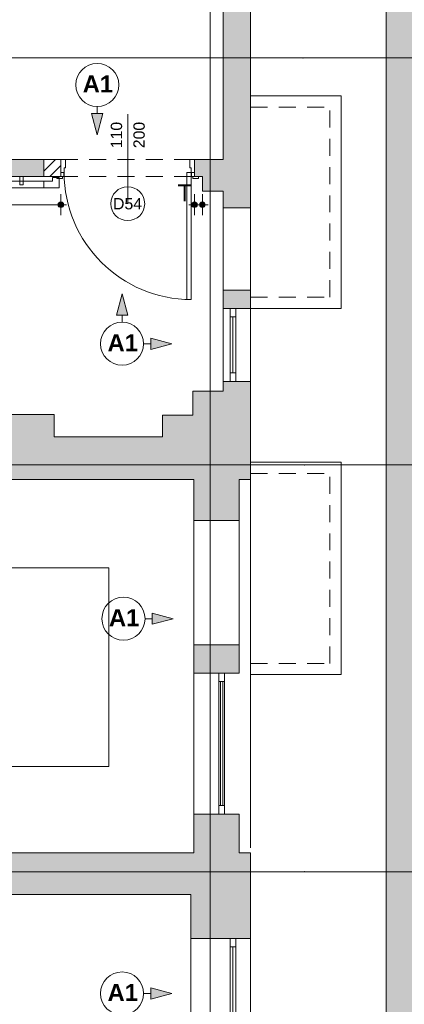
# Paper-space layout 'A-48 WYKOŃCZENIA ŚCIAN - PIĘTRO 3' of a CAD drawing. Header units: millimetres. Extents: x 0 to 500, y 0 to 350.
# Tile 14 of 17: x 407 to 441, y 123 to 211. Entities that reach past the tile are written whole.
import ezdxf
from ezdxf.xclip import XClip

# ---------------------------------------------------------------- set-up
doc = ezdxf.new("R2010")
doc.units = ezdxf.units.MM
doc.header["$MEASUREMENT"] = 0
doc.header["$XCLIPFRAME"] = 0
for name, pattern in [('DASHDOTX2', [1000, 500, -250, 0, -250]), ('Przer. długie kreski', [2.5, 1.5, -1]), ('PRZERYWANA_DU_A', [550, 350, -200])]:
    doc.linetypes.add(name, pattern=pattern)
for name, color, linetype, lineweight in [('0_Nr_pióra__2', 8, 'Continuous', 13), ('A__OKŁADZINY ŚCIAN_Nr_pióra__1', 7, 'Continuous', 20), ('A_ściany proj_Nr_pióra__1', 7, 'Continuous', 20), ('A_ściany_Nr_pióra__1', 7, 'Continuous', 20), ('Drzwi Archicad_Nr_pióra__3', 252, 'Continuous', 13), ('Znaczniki drzwi Archicada_Nr_pióra__3', 252, 'Continuous', 13)]:
    doc.layers.add(name, color=color, linetype=linetype, lineweight=lineweight)
for name, color, linetype in [('A__OKŁADZINY ŚCIAN', 7, 'Continuous'), ('A_podrys', 7, 'Continuous'), ('A_ściany', 7, 'Continuous'), ('A_ściany proj', 7, 'Continuous')]:
    doc.layers.add(name, color=color, linetype=linetype)
for name, color, linetype, lineweight, true_color in [('A__OKŁADZINY ŚCIAN_Nr_pióra__7', 7, 'Continuous', 18, 0x171717), ('A_osie_Nr_pióra__16', 7, 'Continuous', 5, 0x0f0f0f), ('A_schody_Nr_pióra__4', 7, 'Continuous', 18, 0x4b4b4b), ('A_ściany_Nr_pióra__10', 7, 'Continuous', 13, 0x4b4b4b), ('A_ściany_Nr_pióra__19', 7, 'Continuous', 5, 0x191919), ('AR ODBOJOPORĘCZ_Nr_pióra__10', 7, 'Continuous', 13, 0x4b4b4b), ('Okna Archicada_Nr_pióra__19', 7, 'Continuous', 5, 0x191919)]:
    doc.layers.add(name, color=color, linetype=linetype, lineweight=lineweight, true_color=true_color)
doc.styles.add('STYL_AUTOMATYCZNY_3', font='arial.ttf')
doc.styles.add('STYL_AUTOMATYCZNY_4', font='arial.ttf')
doc.styles.add('STYL_AUTOMATYCZNY_5', font='arial.ttf')

# ---------------------------------------------------------------- blocks, each defined once
blk = doc.blocks.new('Rysunek_1_1', base_point=(-1681.451, -273.895))
at = {"linetype": 'Continuous', "lineweight": 0, "true_color": 0x484848}
blk.add_hatch(color=251, dxfattribs=at).paths.add_polyline_path([(458.415, 313.99), (343.349, 313.99), (343.349, 268.99), (439.415, 268.99), (439.415, 110.18), (343.349, 110.18), (343.349, 105.18), (458.415, 105.18)])
at = {"layer": 'A__OKŁADZINY ŚCIAN', "linetype": 'Continuous', "lineweight": 0, "true_color": 0x000000}
for points in [[(413.874, 200.384), (414.374, 202.25), (413.374, 202.25)], [(416.069, 186.297), (415.569, 184.431), (416.569, 184.431)], [(420.472, 181.894), (418.606, 182.394), (418.606, 181.394)], [(420.594, 157.571), (418.728, 158.071), (418.728, 157.071)], [(420.472, 124.417), (418.606, 124.917), (418.606, 123.917)]]:
    blk.add_hatch(color=18, dxfattribs=at).paths.add_polyline_path(points)
at = {"layer": 'A__OKŁADZINY ŚCIAN', "linetype": 'Continuous', "lineweight": 0, "true_color": 0x171717}
for points in [[(410.415, 194.19), (410.434, 194.095), (410.488, 194.013), (410.569, 193.959), (410.665, 193.94), (410.76, 193.959), (410.841, 194.013), (410.896, 194.095), (410.915, 194.19), (410.896, 194.286), (410.841, 194.367), (410.76, 194.421), (410.665, 194.44), (410.569, 194.421), (410.488, 194.367), (410.434, 194.286)], [(422.215, 194.19), (422.234, 194.095), (422.288, 194.013), (422.369, 193.959), (422.465, 193.94), (422.56, 193.959), (422.641, 194.013), (422.696, 194.095), (422.715, 194.19), (422.696, 194.286), (422.641, 194.367), (422.56, 194.421), (422.465, 194.44), (422.369, 194.421), (422.288, 194.367), (422.234, 194.286)], [(422.915, 194.19), (422.934, 194.095), (422.988, 194.013), (423.069, 193.959), (423.165, 193.94), (423.26, 193.959), (423.341, 194.013), (423.396, 194.095), (423.415, 194.19), (423.396, 194.286), (423.341, 194.367), (423.26, 194.421), (423.165, 194.44), (423.069, 194.421), (422.988, 194.367), (422.934, 194.286)]]:
    blk.add_hatch(color=250, dxfattribs=at).paths.add_polyline_path(points)
at = {"layer": 'A_ściany', "linetype": 'Continuous', "lineweight": 0, "true_color": 0x000000}
for points in [[(425.015, 260.24), (425.015, 198.19), (427.415, 198.19), (427.415, 264.99)], [(372.695, 196.69), (409.165, 196.69), (409.165, 198.19), (372.695, 198.19)], [(422.465, 198.19), (422.465, 196.69), (423.165, 196.69), (423.165, 198.19)], [(423.165, 198.19), (423.165, 195.39), (427.415, 195.39), (427.415, 198.19)], [(427.415, 195.39), (425.015, 195.39), (425.015, 193.92), (426.115, 193.92), (427.415, 193.92)], [(426.115, 186.62), (425.015, 186.62), (425.015, 185.02), (427.415, 185.02), (427.415, 186.62)], [(425.015, 177.69), (427.415, 177.69), (427.415, 178.56), (425.015, 178.56)], [(422.315, 177.69), (422.315, 175.57), (427.415, 169.87), (427.415, 177.69)], [(410.075, 175.62), (404.975, 175.62), (404.975, 169.87), (410.075, 169.87)], [(422.315, 175.57), (419.645, 175.57), (419.645, 169.87), (427.415, 169.87)], [(419.645, 173.67), (410.075, 173.67), (410.075, 169.87), (419.645, 169.87)], [(422.395, 166.26), (423.695, 166.26), (426.415, 166.26), (426.415, 169.87), (422.395, 169.87)], [(422.395, 152.76), (426.415, 152.76), (426.415, 155.26), (423.695, 155.26), (422.395, 155.26)], [(422.395, 136.85), (426.415, 136.85), (426.415, 140.29), (422.395, 140.29)], [(388.405, 133.16), (422.135, 133.16), (427.415, 136.85), (388.405, 136.85)], [(422.135, 129.28), (427.415, 129.28), (427.415, 136.85), (422.135, 133.16)]]:
    blk.add_hatch(color=18, dxfattribs=at).paths.add_polyline_path(points)
at = {"layer": 'A_ściany proj', "linetype": 'Continuous', "lineweight": 0, "true_color": 0x000000}
h = blk.add_hatch(dxfattribs=at)
h.set_pattern_fill('bloczki_ceramiczne_0001', color=18, style=0, pattern_type=2)
h.set_pattern_definition([(45, (-1681.4506, -273.89464), (-0.49497475, 0.49497475), [])])
h.paths.add_polyline_path([(409.165, 196.69), (410.665, 196.69), (410.665, 198.19), (409.165, 198.19)])
at = {"layer": '0_Nr_pióra__2', "color": 8, "linetype": 'PRZERYWANA_DU_A', "lineweight": 13, "flags": 128}
blk.add_lwpolyline([(343.349, 110.18), (439.415, 110.18), (439.415, 268.99), (343.349, 268.99)], dxfattribs=at)
at = {"layer": 'A__OKŁADZINY ŚCIAN_Nr_pióra__1', "color": 7, "linetype": 'Continuous', "lineweight": 20}
for p, q in [((413.374, 202.25), (414.374, 202.25)), ((413.874, 200.384), (413.374, 202.25)), ((413.874, 202.884), (413.874, 202.25)), ((413.874, 200.384), (414.374, 202.25)), ((416.069, 186.297), (415.569, 184.431)), ((416.069, 186.297), (416.569, 184.431)), ((416.569, 184.431), (415.569, 184.431)), ((416.069, 183.797), (416.069, 184.431)), ((418.606, 181.394), (418.606, 182.394)), ((420.472, 181.894), (418.606, 182.394)), ((417.972, 181.894), (418.606, 181.894)), ((420.472, 181.894), (418.606, 181.394)), ((418.728, 157.071), (418.728, 158.071)), ((420.594, 157.571), (418.728, 158.071)), ((418.094, 157.571), (418.728, 157.571)), ((420.594, 157.571), (418.728, 157.071)), ((418.606, 123.917), (418.606, 124.917)), ((420.472, 124.417), (418.606, 124.917)), ((417.972, 124.417), (418.606, 124.417)), ((420.472, 124.417), (418.606, 123.917))]:
    blk.add_line(p, q, dxfattribs=at)
for centre in [(413.874, 204.787), (416.069, 181.894), (416.191, 157.571), (416.069, 124.417)]:
    blk.add_circle(centre, 1.903, dxfattribs=at)
at = {"layer": 'A__OKŁADZINY ŚCIAN_Nr_pióra__7', "color": 250, "linetype": 'Continuous', "lineweight": 18, "true_color": 0x171717}
for p, q in [((410.665, 194.44), (410.665, 195.128)), ((422.465, 194.44), (422.465, 195.128)), ((423.165, 194.44), (423.165, 195.128)), ((372.945, 194.19), (410.415, 194.19)), ((410.665, 193.253), (410.665, 193.94)), ((410.915, 194.19), (411.165, 194.19)), ((421.965, 194.19), (422.215, 194.19)), ((422.465, 193.253), (422.465, 193.94)), ((422.715, 194.19), (422.915, 194.19)), ((423.165, 193.253), (423.165, 193.94)), ((423.415, 194.19), (423.665, 194.19))]:
    blk.add_line(p, q, dxfattribs=at)
for centre in [(410.665, 194.19), (422.465, 194.19), (423.165, 194.19)]:
    blk.add_circle(centre, 0.25, dxfattribs=at)
at = {"layer": 'A_osie_Nr_pióra__16', "color": 250, "linetype": 'DASHDOTX2', "lineweight": 5, "true_color": 0x0f0f0f}
for p, q in [((423.847, 254.638), (423.847, 105.18)), ((432.062, 207.18), (343.349, 207.18)), ((432.062, 207.18), (452.313, 207.18)), ((432.163, 171.18), (343.349, 171.18)), ((432.163, 171.18), (452.415, 171.18)), ((432.163, 135.18), (343.349, 135.18)), ((432.163, 135.18), (452.415, 135.18))]:
    blk.add_line(p, q, dxfattribs=at)
for p in [(432.062, 207.18), (432.062, 207.18), (432.163, 171.18), (432.163, 171.18), (432.163, 135.18), (432.163, 135.18)]:
    blk.add_point(p, dxfattribs=at)
at = {"layer": 'A_schody_Nr_pióra__4', "color": 251, "linetype": 'Continuous', "lineweight": 18, "true_color": 0x4b4b4b}
for p, q in [((414.908, 162.07), (393.726, 162.07)), ((414.908, 144.49), (414.908, 162.07)), ((367.175, 144.49), (414.908, 144.49))]:
    blk.add_line(p, q, dxfattribs=at)
at = {"layer": 'A_ściany proj_Nr_pióra__1', "color": 7, "linetype": 'Continuous', "lineweight": 20, "flags": 128}
for points in [[(410.665, 198.19), (409.165, 198.19)], [(409.165, 198.19), (409.165, 196.69)], [(410.665, 196.69), (410.665, 198.19)], [(409.165, 196.69), (410.665, 196.69)]]:
    blk.add_lwpolyline(points, dxfattribs=at)
at = {"layer": 'A_ściany_Nr_pióra__1', "color": 7, "linetype": 'Continuous', "lineweight": 20}
for p, q in [((410.665, 198.19), (410.665, 197.04)), ((422.465, 198.19), (422.465, 197.04)), ((410.665, 197.04), (410.665, 196.69)), ((422.465, 197.04), (422.465, 196.69)), ((410.665, 196.69), (410.295, 196.69)), ((422.465, 196.69), (422.835, 196.69)), ((426.115, 193.92), (425.015, 193.92)), ((426.115, 193.92), (427.415, 193.92)), ((426.115, 186.62), (425.015, 186.62)), ((426.115, 186.62), (427.415, 186.62)), ((427.415, 185.02), (425.015, 185.02)), ((427.415, 178.56), (425.015, 178.56)), ((422.395, 169.87), (422.395, 137.31)), ((427.415, 169.87), (427.415, 137.31)), ((423.695, 166.26), (422.395, 166.26)), ((423.695, 166.26), (426.415, 166.26)), ((423.695, 155.26), (422.395, 155.26)), ((423.695, 155.26), (426.415, 155.26)), ((426.415, 152.76), (422.395, 152.76)), ((426.415, 140.29), (422.395, 140.29)), ((427.415, 129.28), (422.135, 129.28))]:
    blk.add_line(p, q, dxfattribs=at)
at = {"layer": 'A_ściany_Nr_pióra__1', "color": 7, "linetype": 'Continuous', "lineweight": 20, "flags": 128}
for points in [[(427.415, 198.19), (427.415, 264.99)], [(425.015, 260.24), (425.015, 198.19)], [(409.165, 198.19), (390.947, 198.19)], [(409.165, 196.69), (409.165, 198.19)], [(423.165, 198.19), (422.465, 198.19)], [(425.015, 198.19), (423.165, 198.19)], [(427.415, 195.39), (427.415, 198.19)], [(372.695, 196.69), (409.165, 196.69)], [(422.465, 196.69), (423.165, 196.69)], [(423.165, 196.69), (423.165, 195.39)], [(423.165, 195.39), (425.015, 195.39)], [(425.015, 195.39), (425.015, 193.92)], [(427.415, 193.92), (427.415, 195.39)], [(425.015, 186.62), (425.015, 185.02)], [(427.415, 185.02), (427.415, 186.62)], [(425.015, 178.56), (425.015, 177.69)], [(427.415, 177.69), (427.415, 178.56)], [(422.315, 177.69), (422.315, 175.57)], [(425.015, 177.69), (422.315, 177.69)], [(427.415, 169.87), (427.415, 177.69)], [(410.075, 175.62), (404.975, 175.62)], [(410.075, 173.67), (410.075, 175.62)], [(422.315, 175.57), (419.645, 175.57)], [(419.645, 175.57), (419.645, 173.67)], [(419.645, 173.67), (410.075, 173.67)], [(404.975, 169.87), (410.075, 169.87)], [(410.075, 169.87), (419.645, 169.87)], [(419.645, 169.87), (422.395, 169.87)], [(422.395, 169.87), (422.395, 166.26)], [(426.415, 166.26), (426.415, 169.87)], [(426.415, 169.87), (427.415, 169.87)], [(422.395, 155.26), (422.395, 152.76)], [(426.415, 152.76), (426.415, 155.26)], [(422.395, 140.29), (422.395, 136.85)], [(426.415, 136.85), (426.415, 140.29)], [(422.395, 136.85), (388.405, 136.85)], [(427.415, 136.85), (426.415, 136.85)], [(427.415, 129.28), (427.415, 136.85)], [(388.405, 133.16), (422.135, 133.16)], [(422.135, 133.16), (422.135, 129.28)]]:
    blk.add_lwpolyline(points, dxfattribs=at)
at = {"layer": 'A_ściany_Nr_pióra__10', "color": 251, "linetype": 'Continuous', "lineweight": 13, "true_color": 0x4b4b4b}
for p, q in [((427.415, 203.82), (435.415, 203.82)), ((435.415, 185.02), (435.415, 203.82)), ((427.415, 185.02), (435.415, 185.02)), ((427.415, 171.42), (435.415, 171.42)), ((435.415, 152.62), (435.415, 171.42)), ((427.415, 152.62), (435.415, 152.62))]:
    blk.add_line(p, q, dxfattribs=at)
at = {"layer": 'A_ściany_Nr_pióra__10', "color": 251, "linetype": 'Przer. długie kreski', "lineweight": 13, "true_color": 0x4b4b4b}
for p, q in [((427.415, 202.82), (434.415, 202.82)), ((434.415, 186.02), (434.415, 202.82)), ((427.415, 186.02), (434.415, 186.02)), ((427.415, 170.42), (434.415, 170.42)), ((434.415, 153.62), (434.415, 170.42)), ((427.415, 153.62), (434.415, 153.62))]:
    blk.add_line(p, q, dxfattribs=at)
at = {"layer": 'A_ściany_Nr_pióra__19', "color": 250, "linetype": 'Continuous', "lineweight": 5, "true_color": 0x191919}
for p, q in [((425.015, 185.02), (425.015, 178.56)), ((427.415, 178.56), (427.415, 185.02)), ((422.135, 129.28), (422.135, 111.68)), ((427.415, 111.68), (427.415, 129.28))]:
    blk.add_line(p, q, dxfattribs=at)
at = {"layer": 'AR ODBOJOPORĘCZ_Nr_pióra__10', "color": 251, "linetype": 'Continuous', "lineweight": 13, "true_color": 0x4b4b4b}
for p, q in [((373.488, 196.284), (409.92, 196.284)), ((407.331, 196.69), (407.031, 196.69)), ((407.031, 196.69), (407.031, 195.96)), ((407.331, 195.96), (407.331, 196.69)), ((409.164, 195.69), (409.164, 196.284)), ((409.92, 196.284), (409.92, 196.587)), ((409.92, 196.587), (410.514, 196.587)), ((410.514, 196.587), (410.514, 195.69)), ((410.514, 195.69), (410.514, 196.587)), ((372.895, 195.69), (410.514, 195.69)), ((372.895, 195.69), (410.514, 195.69)), ((407.031, 195.96), (407.331, 195.96))]:
    blk.add_line(p, q, dxfattribs=at)
at = {"layer": 'Drzwi Archicad_Nr_pióra__3', "color": 252, "linetype": 'Przer. długie kreski', "lineweight": 13}
for p, q in [((410.665, 198.19), (422.465, 198.19)), ((410.665, 196.69), (422.465, 196.69))]:
    blk.add_line(p, q, dxfattribs=at)
at = {"layer": 'Drzwi Archicad_Nr_pióra__3', "color": 252, "linetype": 'Continuous', "lineweight": 13}
for p, q in [((410.665, 197.04), (410.665, 198.19)), ((410.665, 198.19), (411.065, 198.19)), ((410.665, 198.19), (410.665, 197.04)), ((410.665, 198.19), (410.665, 197.04)), ((411.065, 198.19), (411.065, 197.44)), ((422.065, 197.44), (422.065, 198.19)), ((422.065, 198.19), (422.465, 198.19)), ((422.465, 198.19), (422.465, 197.04)), ((422.465, 198.19), (422.465, 197.04)), ((422.465, 198.19), (422.465, 197.04)), ((410.665, 196.69), (410.665, 197.04)), ((410.665, 197.04), (410.915, 197.04)), ((410.945, 197.04), (410.665, 197.04)), ((410.665, 197.04), (410.665, 196.69)), ((410.665, 197.04), (410.665, 196.69)), ((410.915, 197.04), (410.915, 196.69)), ((411.065, 197.44), (410.945, 197.44)), ((410.945, 197.44), (410.945, 197.04)), ((422.185, 197.04), (421.785, 197.04)), ((421.785, 197.04), (421.785, 185.8)), ((422.185, 197.44), (422.065, 197.44)), ((422.185, 197.04), (422.185, 197.44)), ((422.465, 197.04), (422.185, 197.04)), ((422.185, 185.8), (422.185, 197.04)), ((422.215, 196.69), (422.215, 197.04)), ((422.215, 197.04), (422.465, 197.04)), ((422.465, 197.04), (422.465, 196.69)), ((422.465, 197.04), (422.465, 196.69)), ((422.465, 197.04), (422.465, 196.69)), ((410.295, 196.5), (410.295, 196.69)), ((410.295, 196.69), (410.795, 196.69)), ((410.665, 196.69), (410.295, 196.69)), ((410.665, 196.69), (410.295, 196.69)), ((410.795, 196.5), (410.295, 196.5)), ((410.915, 196.69), (410.665, 196.69)), ((410.795, 196.69), (410.795, 196.5)), ((422.465, 196.69), (422.215, 196.69)), ((422.335, 196.69), (422.835, 196.69)), ((422.335, 196.5), (422.335, 196.69)), ((422.835, 196.5), (422.335, 196.5)), ((422.465, 196.69), (422.835, 196.69)), ((422.465, 196.69), (422.835, 196.69)), ((422.835, 196.69), (422.835, 196.5)), ((421.785, 185.8), (422.185, 185.8))]:
    blk.add_line(p, q, dxfattribs=at)
blk.add_arc((422.185, 197.04), 11.24, 180, 270, dxfattribs=at)
at = {"layer": 'Okna Archicada_Nr_pióra__19', "color": 250, "linetype": 'Continuous', "lineweight": 5, "true_color": 0x191919}
for p, q in [((426.115, 193.92), (425.015, 193.92)), ((425.015, 193.92), (425.015, 186.62)), ((426.115, 193.92), (427.415, 193.92)), ((427.415, 193.92), (427.415, 186.62)), ((426.115, 186.62), (425.015, 186.62)), ((426.115, 186.62), (427.415, 186.62)), ((425.615, 178.56), (425.615, 185.02)), ((425.615, 185.02), (426.115, 185.02)), ((426.115, 185.02), (426.115, 178.56)), ((425.615, 184.27), (426.115, 184.27)), ((425.865, 179.31), (425.865, 184.27)), ((425.615, 179.31), (426.115, 179.31)), ((426.115, 178.56), (425.615, 178.56)), ((423.695, 166.26), (422.395, 166.26)), ((422.395, 166.26), (422.395, 155.26)), ((423.695, 166.26), (426.415, 166.26)), ((426.415, 166.26), (426.415, 155.26)), ((423.695, 155.26), (422.395, 155.26)), ((423.695, 155.26), (426.415, 155.26)), ((424.615, 140.29), (424.615, 152.76)), ((425.115, 140.29), (425.115, 152.76)), ((425.115, 152.01), (424.615, 152.01)), ((424.765, 141.04), (424.765, 152.01)), ((424.965, 141.04), (424.965, 152.01)), ((425.115, 141.04), (424.615, 141.04)), ((425.615, 111.68), (425.615, 129.28)), ((425.615, 129.28), (426.115, 129.28)), ((426.115, 129.28), (426.115, 111.68)), ((425.615, 128.53), (426.115, 128.53)), ((425.865, 112.43), (425.865, 128.53))]:
    blk.add_line(p, q, dxfattribs=at)
at = {"layer": 'Znaczniki drzwi Archicada_Nr_pióra__3', "color": 252, "linetype": 'Continuous', "lineweight": 13}
blk.add_line((416.565, 194.282), (416.565, 202.19), dxfattribs=at)
at = {"layer": 'Znaczniki drzwi Archicada_Nr_pióra__3', "color": 252, "linetype": 'Continuous', "lineweight": 13, "flags": 128}
blk.add_lwpolyline([(415.065, 194.282, 1), (418.065, 194.282, 1)], format="xyb", close=True, dxfattribs=at)
at = {"layer": 'A__OKŁADZINY ŚCIAN_Nr_pióra__1', "color": 7, "linetype": 'Continuous', "lineweight": 20, "char_height": 1.5, "attachment_point": 4, "style": 'STYL_AUTOMATYCZNY_3'}
for insert in [(412.592, 204.873), (414.786, 181.98), (414.908, 157.657), (414.786, 124.503)]:
    blk.add_mtext('\\A1;{\\pql;\\fArial|b1|i0|c238|p0;\\W1.000000;A1}', dxfattribs=dict(at, insert=insert))
at = {"layer": 'A__OKŁADZINY ŚCIAN_Nr_pióra__7', "color": 250, "linetype": 'Continuous', "lineweight": 18, "true_color": 0x171717, "insert": (420.958, 194.49), "char_height": 1.5, "width": 1.25659, "attachment_point": 7, "style": 'STYL_AUTOMATYCZNY_5'}
blk.add_mtext('\\A1;{\\pql;\\fArial|b0|i0|c238|p0;\\W1.000000;T}', dxfattribs=at)
at = {"layer": 'Znaczniki drzwi Archicada_Nr_pióra__3', "color": 252, "linetype": 'Continuous', "lineweight": 13, "char_height": 1, "attachment_point": 7, "rotation": 90, "style": 'STYL_AUTOMATYCZNY_4'}
for s, insert in [('\\A1;{\\pql;\\fArial CE|b0|i0|c238|p0;\\W1.000000;110}', (416.082, 199.19)), ('\\A1;{\\pql;\\fArial CE|b0|i0|c238|p0;\\W1.000000;200}', (418.082, 199.19))]:
    blk.add_mtext(s, dxfattribs=dict(at, insert=insert))
at = {"layer": 'Znaczniki drzwi Archicada_Nr_pióra__3', "color": 252, "linetype": 'Continuous', "lineweight": 13, "insert": (415.27, 193.765), "char_height": 1, "attachment_point": 7, "style": 'STYL_AUTOMATYCZNY_4'}
blk.add_mtext('\\A1;{\\pql;\\fArial CE|b0|i0|c238|p0;\\W1.000000;D54}', dxfattribs=at)

psp = doc.layouts.new('A-48 WYKOŃCZENIA ŚCIAN - PIĘTRO 3')

# ---------------------------------------------------------------- block references
at = {"layer": 'A_podrys', "color": 37, "linetype": 'Continuous', "lineweight": 5, "true_color": 0x656532}
ref = psp.add_blockref('Rysunek_1_1', (-1681.451, -273.895), dxfattribs=at)
XClip(ref).set_block_clipping_path([(343.3493315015, 105.180192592), (458.4145417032, 313.990192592)])

doc.saveas('drawing.dxf')
